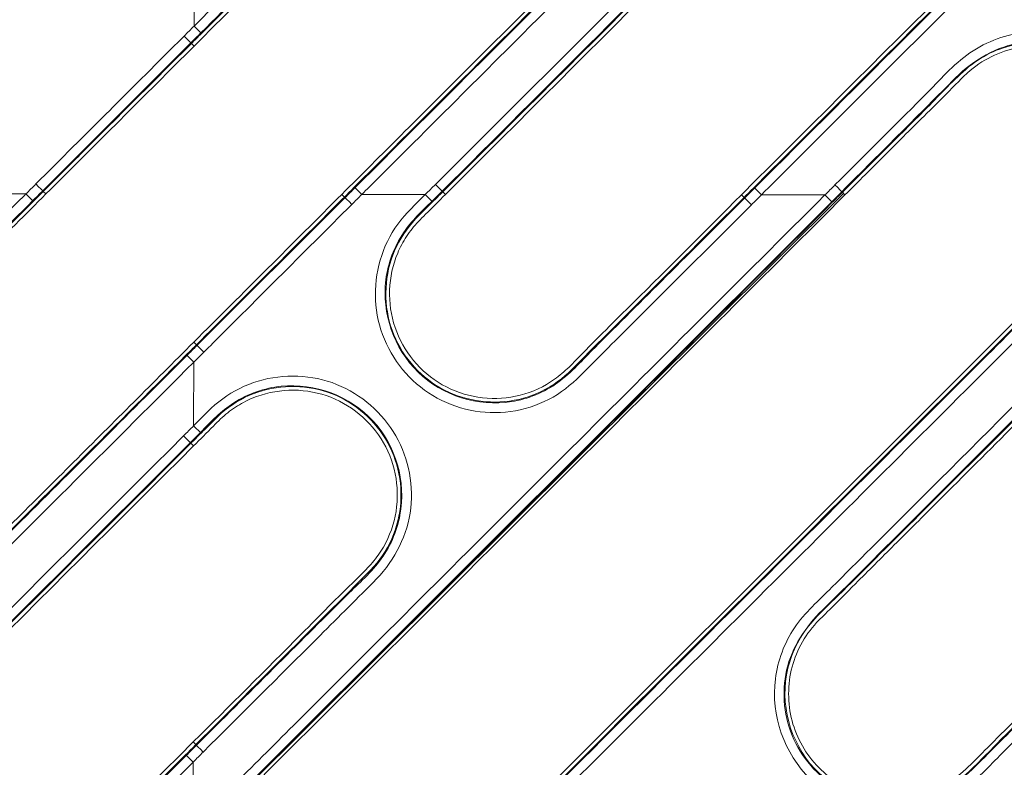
# Model space of a CAD drawing. Extents: x 4615668 to 9294084, y 16339 to 10688993.
# Tile 160 of 256: x 4720918.9 to 4720923.01, y 5342567.76 to 5342570.88. Entities that reach past the tile are written whole.
import ezdxf

# ---------------------------------------------------------------- set-up
doc = ezdxf.new("R2010")
doc.units = 0
doc.header["$MEASUREMENT"] = 0
doc.layers.add('WM_KLIM_urządzenia', color=3, linetype='Continuous', lineweight=13)
doc.layers.add('Wymiat 100', color=251, linetype='Continuous', lineweight=5)

# ---------------------------------------------------------------- blocks, each defined once
blk = doc.blocks.new('G$C189976BA')
at = {"layer": 'WM_KLIM_urządzenia', "linetype": 'Continuous'}
for p, q in [((41.6603, 42.3064), (41.0395, 41.687)), ((41.6739, 42.2928), (41.6628, 42.3039)), ((41.053, 41.6734), (41.0419, 41.6845)), ((42.7273, 41.6714), (42.7163, 41.6825)), ((44.3461, 41.6411), (44.3881, 41.683)), ((44.4017, 41.6694), (44.3906, 41.6805)), ((44.3954, 41.6757), (41.6588, 38.9552)), ((41.6859, 41.039), (42.3068, 41.6584)), ((44.3461, 41.6411), (41.6984, 38.9997)), ((42.2933, 41.6719), (42.3043, 41.6608)), ((43.9676, 41.6699), (43.9786, 41.6588)), ((41.6724, 41.0526), (41.6835, 41.0415)), ((41.6608, 40.6296), (41.7693, 40.7378)), ((41.6719, 40.6185), (41.6608, 40.6296)), ((41.6704, 39.3783), (41.6815, 39.3672))]:
    blk.add_line(p, q, dxfattribs=at)
for centre, major_axis, ratio, start_param, end_param in [((41.632, 42.3348), (-0.031, 0.031), 0.00026, 3.228847, 4.712685), ((41.0111, 41.7155), (-0.031, 0.031), 0.00026, 1.570501, 3.054338), ((42.6854, 41.7134), (-0.031, 0.031), 0.000441, 3.228847, 4.711983), ((44.3597, 41.7114), (0.031, -0.031), 0.001124, 0.087255, 1.569704), ((42.3352, 41.6299), (-0.031, 0.031), 0.00026, 4.712093, 6.195907), ((44.0095, 41.6279), (-0.031, 0.031), 0.000951, 4.711404, 6.195907), ((41.7143, 41.0105), (-0.031, 0.031), 0.00026, 0.087278, 1.571092), ((41.63, 40.6605), (0.031, -0.031), 0.000441, 4.712795, 6.195931), ((41.7123, 39.3362), (0.031, -0.031), 0.00095, 3.228871, 4.713374)]:
    blk.add_ellipse(centre, major_axis=major_axis, ratio=ratio, start_param=start_param, end_param=end_param, dxfattribs=at)
for points, knots in [([(37.678, 41.7018), (37.7266, 41.8097), (37.8174, 41.8866), (37.9833, 42.052), (38.232, 42.3001), (38.8123, 42.8791), (39.6414, 43.7062), (40.4705, 44.5333), (41.0509, 45.1122), (41.2996, 45.3604), (41.4654, 45.5258), (41.5402, 45.6171), (41.6536, 45.6679)], [0, 0, 0, 0, 0.0625, 0.0625, 0.125, 0.25, 0.5, 0.75, 0.875, 0.9375, 0.9375, 1, 1, 1, 1]), ([(37.7147, 41.6853), (37.7151, 41.686), (37.7154, 41.6867), (37.7467, 41.7552), (37.7988, 41.8111), (37.908, 41.92), (38.0717, 42.0834), (38.6723, 42.6825), (39.2182, 43.2271), (40.0917, 44.0985), (40.5284, 44.5342), (41.0743, 45.0788), (41.2381, 45.2422), (41.4019, 45.4055), (41.511, 45.5145), (41.5633, 45.5724), (41.6423, 45.6178), (41.6559, 45.625), (41.6697, 45.6319)], [0, 0, 0, 0, 0.000442, 0.000442, 0.041742, 0.041742, 0.083043, 0.165645, 0.49605, 0.49605, 0.826456, 0.826456, 0.909057, 0.950358, 0.950358, 0.991659, 0.991659, 1, 1, 1, 1]), ([(41.6715, 45.6279), (41.6183, 45.6041), (41.5686, 45.5669), (41.4861, 45.4847), (41.4449, 45.4436), (41.3213, 45.3202), (41.074, 45.0735), (40.4969, 44.4978), (39.6725, 43.6753), (38.8481, 42.8529), (38.271, 42.2772), (38.0237, 42.0305), (37.8588, 41.866), (37.7658, 41.79), (37.7179, 41.6838)], [0, 0, 0, 0, 0.03125, 0.03125, 0.0625, 0.0625, 0.125, 0.25, 0.5, 0.75, 0.875, 0.9375, 0.9375, 1, 1, 1, 1]), ([(37.7322, 41.6774), (37.7444, 41.7045), (37.759, 41.7296), (37.7928, 41.7765), (37.8125, 41.7977), (37.8742, 41.8593), (37.9154, 41.9003), (38.0389, 42.0235), (38.1212, 42.1057), (38.3682, 42.3521), (38.5329, 42.5163), (39.0269, 43.0091), (39.3562, 43.3377), (40.0148, 43.9947), (40.3441, 44.3233), (40.8381, 44.8161), (41.0028, 44.9803), (41.2498, 45.2267), (41.3321, 45.3089), (41.4556, 45.4321), (41.4968, 45.4731), (41.5585, 45.5347), (41.5798, 45.5542), (41.6264, 45.5874), (41.6513, 45.6017), (41.6779, 45.6136)], [0, 0, 0, 0, 0.015625, 0.015625, 0.03125, 0.03125, 0.0625, 0.0625, 0.125, 0.125, 0.25, 0.25, 0.5, 0.5, 0.75, 0.75, 0.875, 0.875, 0.9375, 0.9375, 0.96875, 0.96875, 0.984375, 0.984375, 1, 1, 1, 1]), ([(42.6854, 41.7134), (43.3109, 42.3375), (43.9364, 42.9615), (44.8747, 43.8975), (45.1874, 44.2095), (45.6566, 44.6775), (45.8911, 44.9115), (46.1257, 45.1455), (46.2821, 45.3015), (46.3564, 45.3857), (46.5691, 45.4756), (46.6896, 45.4814), (46.9105, 45.4159), (47.0072, 45.343), (47.135, 45.1517), (47.1636, 45.0337), (47.1395, 44.8051), (47.0853, 44.6979), (46.6789, 44.2852), (46.348, 43.9608), (45.6919, 43.3062), (45.3638, 42.9789), (44.8717, 42.488), (44.6257, 42.2426), (44.3386, 41.9562), (44.2156, 41.8335), (44.1336, 41.7517), (44.0907, 41.7088), (44.0516, 41.6698)], [0, 0, 0, 0, 0.25, 0.25, 0.375, 0.375, 0.4375, 0.46875, 0.46875, 0.5, 0.5, 0.53125, 0.53125, 0.5625, 0.5625, 0.59375, 0.59375, 0.625, 0.625, 0.75, 0.75, 0.875, 0.875, 0.9375, 0.96875, 0.984375, 0.984375, 1, 1, 1, 1]), ([(42.7138, 41.685), (43.15, 42.1202), (43.5862, 42.5553), (44.4298, 43.3969), (45.0409, 44.0065), (45.7538, 44.7178), (46.1103, 45.0734), (46.2631, 45.2258), (46.3649, 45.3274), (46.4228, 45.3723), (46.6284, 45.4518), (46.7897, 45.4348), (47.035, 45.2682), (47.1121, 45.1261), (47.1149, 44.905), (47.0983, 44.831), (47.0323, 44.7003), (46.9791, 44.6472), (46.8218, 44.4903), (46.2975, 43.9672), (45.7731, 43.444), (44.9101, 42.5831), (44.4666, 42.1407), (44.0231, 41.6983)], [0, 0, 0, 0, 0.174725, 0.174725, 0.337913, 0.419507, 0.460304, 0.480703, 0.480703, 0.501101, 0.501101, 0.541898, 0.541898, 0.582696, 0.582696, 0.603094, 0.603094, 0.623493, 0.623493, 0.66429, 0.827478, 0.827478, 1, 1, 1, 1]), ([(44.0207, 41.7008), (44.669, 42.3475), (45.3173, 42.9943), (46.2898, 43.9645), (46.614, 44.2879), (46.9787, 44.6517), (47.0194, 44.6928), (47.0768, 44.7901), (47.0962, 44.8449), (47.1224, 45.0126), (47.0968, 45.1313), (46.9693, 45.3196), (46.8704, 45.3886), (46.6479, 45.4395), (46.5272, 45.4215), (46.3821, 45.3381), (46.3428, 45.3004), (46.2657, 45.2234), (46.1499, 45.108), (45.8799, 44.8385), (45.3397, 44.2997), (44.8768, 43.8379), (43.9508, 42.9141), (43.3335, 42.2983), (42.7163, 41.6825)], [0, 0, 0, 0, 0.25, 0.25, 0.375, 0.375, 0.390625, 0.390625, 0.40625, 0.40625, 0.4375, 0.4375, 0.46875, 0.46875, 0.5, 0.5, 0.515625, 0.515625, 0.53125, 0.5625, 0.625, 0.75, 0.75, 1, 1, 1, 1]), ([(43.9676, 41.6699), (44.6035, 42.3039), (45.5575, 43.2547), (46.55, 44.2478), (46.9282, 44.6229), (47.0069, 44.7029), (47.0659, 44.7982), (47.1044, 44.9349), (47.0861, 45.1039), (47.0063, 45.2539), (46.8768, 45.3637), (46.7155, 45.4173), (46.5463, 45.4072), (46.4167, 45.3477), (46.3354, 45.2716), (46.218, 45.1527), (45.9607, 44.8978), (45.4093, 44.3464), (44.3046, 43.2453), (43.3582, 42.301), (42.7273, 41.6714)], [0, 0, 0, 0, 0.251356, 0.377034, 0.392743, 0.400576, 0.408351, 0.42387, 0.439344, 0.45481, 0.470275, 0.48574, 0.501212, 0.516686, 0.524491, 0.532286, 0.563467, 0.625829, 0.750553, 1, 1, 1, 1]), ([(38.9853, 41.7068), (39.342, 42.0626), (39.6987, 42.4185), (40.4121, 43.1301), (40.7688, 43.486), (41.2988, 44.0147), (41.4721, 44.1877), (41.6455, 44.3606)], [0, 0, 0, 0, 0.402265, 0.402265, 0.804529, 0.804529, 1, 1, 1, 1]), ([(41.6763, 44.3297), (41.6763, 44.3297), (41.6763, 44.3297), (41.503, 44.1568), (41.3297, 43.9839), (40.7996, 43.4551), (40.4429, 43.0993), (39.7295, 42.3876), (39.3728, 42.0317), (39.0161, 41.6759), (39.0161, 41.6759), (39.0161, 41.6759)], [0, 0, 0, 0, 0.000001, 0.000001, 0.195471, 0.195471, 0.597735, 0.597735, 0.999999, 0.999999, 1, 1, 1, 1]), ([(41.674, 42.3768), (42.0044, 42.7064), (42.3348, 43.036), (42.8304, 43.5304), (42.9968, 43.694), (43.2016, 43.9017), (43.2457, 43.9401), (43.3519, 43.9976), (43.4129, 44.0173), (43.5975, 44.0402), (43.7254, 44.0075), (43.9289, 43.8615), (43.999, 43.7497), (44.0486, 43.5067), (44.0249, 43.3756), (43.9278, 43.2177), (43.8826, 43.1736), (43.7941, 43.0853), (43.6612, 42.9528), (43.3513, 42.6436), (42.9971, 42.2902), (42.6872, 41.981), (42.5543, 41.8485), (42.4658, 41.7602), (42.4185, 41.713), (42.3772, 41.6718)], [0, 0, 0, 0, 0.25, 0.25, 0.375, 0.375, 0.40625, 0.40625, 0.4375, 0.4375, 0.5, 0.5, 0.5625, 0.5625, 0.625, 0.625, 0.65625, 0.65625, 0.6875, 0.75, 0.875, 0.9375, 0.96875, 0.96875, 1, 1, 1, 1]), ([(41.7024, 42.3483), (41.9338, 42.5792), (42.1653, 42.8101), (42.62, 43.2638), (42.8433, 43.4865), (43.1224, 43.765), (43.1754, 43.8237), (43.294, 43.9275), (43.3674, 43.9639), (43.601, 44.0107), (43.7706, 43.955), (43.9814, 43.7183), (44.0196, 43.5437), (43.9485, 43.3176), (43.9027, 43.2505), (43.792, 43.14), (43.515, 42.8637), (43.238, 42.5874), (42.7939, 42.1443), (42.5714, 41.9223), (42.3488, 41.7003)], [0, 0, 0, 0, 0.171587, 0.171587, 0.337122, 0.337122, 0.378506, 0.378506, 0.41989, 0.41989, 0.502657, 0.502657, 0.585425, 0.585425, 0.626809, 0.626809, 0.668193, 0.833728, 0.833728, 1, 1, 1, 1]), ([(42.3464, 41.7028), (42.6924, 42.048), (43.0385, 42.3933), (43.4712, 42.8249), (43.6009, 42.9544), (43.7307, 43.0838), (43.8173, 43.1702), (43.8637, 43.2112), (43.9727, 43.3562), (44.0037, 43.4841), (43.9642, 43.7225), (43.8957, 43.834), (43.6949, 43.9728), (43.567, 43.9997), (43.3892, 43.965), (43.3315, 43.9407), (43.2354, 43.8764), (43.1969, 43.8343), (42.9952, 43.6332), (42.5113, 43.1504), (42.0274, 42.6677), (41.7048, 42.3458)], [0, 0, 0, 0, 0.25, 0.25, 0.3125, 0.34375, 0.34375, 0.375, 0.375, 0.4375, 0.4375, 0.5, 0.5, 0.5625, 0.5625, 0.59375, 0.59375, 0.625, 0.625, 0.75, 1, 1, 1, 1]), ([(42.2933, 41.6719), (42.4591, 41.8376), (42.8032, 42.1812), (43.2323, 42.6068), (43.5803, 42.9591), (43.7799, 43.1461), (43.9035, 43.2854), (43.9594, 43.3928), (43.9866, 43.5442), (43.9437, 43.7237), (43.8322, 43.8707), (43.6714, 43.9611), (43.4879, 43.9793), (43.3412, 43.9323), (43.244, 43.8618), (43.1204, 43.7326), (42.9298, 43.5469), (42.5937, 43.2097), (42.1748, 42.7927), (41.8396, 42.4582), (41.6739, 42.2928)], [0, 0, 0, 0, 0.122197, 0.253523, 0.315085, 0.380284, 0.396226, 0.411739, 0.442917, 0.474118, 0.505283, 0.536428, 0.567587, 0.598776, 0.614326, 0.629749, 0.691842, 0.753166, 0.877919, 1, 1, 1, 1]), ([(41.632, 42.3348), (41.646, 42.3488), (41.66, 42.3628), (41.674, 42.3768), (41.674, 42.3768), (41.674, 42.3768)], [0, 0, 0, 0, 0.999937, 0.999937, 1, 1, 1, 1]), ([(44.3598, 41.7114), (44.4817, 41.8331), (44.6037, 41.9547), (44.7865, 42.1372), (44.8426, 42.2035), (44.9819, 42.3063), (45.0643, 42.3389), (45.3192, 42.3688), (45.4992, 42.2931), (45.7077, 42.0212), (45.7341, 41.8277), (45.6698, 41.6679)], [0, 0, 0, 0, 0.25, 0.25, 0.375, 0.375, 0.5, 0.5, 0.75, 0.75, 1, 1, 1, 1]), ([(41.0111, 41.7155), (41.1146, 41.8187), (41.218, 41.9219), (41.3733, 42.0768), (41.425, 42.1284), (41.5285, 42.2316), (41.5802, 42.2832), (41.632, 42.3348)], [0, 0, 0, 0, 0.5, 0.5, 0.75, 0.75, 1, 1, 1, 1]), ([(41.6628, 42.3039), (41.5593, 42.2007), (41.4559, 42.0974), (41.3006, 41.9426), (41.2489, 41.891), (41.1454, 41.7878), (41.0937, 41.7361), (41.0419, 41.6845)], [0, 0, 0, 0, 0.5, 0.5, 0.75, 0.75, 1, 1, 1, 1]), ([(44.3881, 41.683), (44.4714, 41.7661), (44.5547, 41.8492), (44.7138, 42.0079), (44.7894, 42.084), (44.941, 42.2354), (45.0385, 42.293), (45.2505, 42.3224), (45.3627, 42.2985), (45.5432, 42.1838), (45.613, 42.0927), (45.676, 41.8914), (45.6711, 41.7798), (45.6328, 41.6838)], [0, 0, 0, 0, 0.180841, 0.180841, 0.345574, 0.345574, 0.510306, 0.510306, 0.675039, 0.675039, 0.839772, 0.839772, 1, 1, 1, 1]), ([(45.6292, 41.6842), (45.6902, 41.8359), (45.6616, 42.018), (45.4568, 42.2671), (45.2826, 42.3306), (45.0448, 42.286), (44.969, 42.2492), (44.8471, 42.1418), (44.7926, 42.0816), (44.6203, 41.9097), (44.5054, 41.7951), (44.3906, 41.6805)], [0, 0, 0, 0, 0.25, 0.25, 0.5, 0.5, 0.625, 0.625, 0.75, 0.75, 1, 1, 1, 1]), ([(45.605, 41.668), (45.6152, 41.6928), (45.6355, 41.7421), (45.6479, 41.8219), (45.6456, 41.9546), (45.5732, 42.1363), (45.3731, 42.2853), (45.165, 42.3034), (45.0121, 42.2537), (44.9267, 42.1951), (44.843, 42.1082), (44.7273, 41.995), (44.5723, 41.8394), (44.4581, 41.7257), (44.4017, 41.6694)], [0, 0, 0, 0, 0.041904, 0.083165, 0.125215, 0.249118, 0.372807, 0.4967, 0.559223, 0.621779, 0.656354, 0.747852, 0.875234, 1, 1, 1, 1]), ([(40.9691, 41.6735), (40.9691, 41.6735), (40.9691, 41.6735), (40.9831, 41.6875), (40.9971, 41.7015), (41.0111, 41.7155)], [0, 0, 0, 0, 0.000062, 0.000062, 1, 1, 1, 1]), ([(42.643, 41.6715), (42.643, 41.6715), (42.643, 41.6715), (42.6571, 41.6855), (42.6713, 41.6994), (42.6854, 41.7134)], [0, 0, 0, 0, 0.000063, 0.000063, 1, 1, 1, 1]), ([(42.7138, 41.6849), (42.7063, 41.6775), (42.6988, 41.6701), (42.6846, 41.6561), (42.6778, 41.6495), (42.671, 41.643)], [0, 0, 0, 0, 0.527821, 0.527821, 1, 1, 1, 1]), ([(42.7163, 41.6825), (42.7163, 41.6825), (42.7163, 41.6825), (42.7021, 41.6684), (42.6878, 41.6544), (42.6735, 41.6404)], [0, 0, 0, 0, 0.000061, 0.000061, 1, 1, 1, 1]), ([(44.3178, 41.6695), (44.3178, 41.6695), (44.3178, 41.6695), (44.3318, 41.6835), (44.3458, 41.6975), (44.3598, 41.7114)], [0, 0, 0, 0, 0.000062, 0.000062, 1, 1, 1, 1]), ([(41.6723, 40.9686), (41.3419, 40.639), (41.0115, 40.3094), (40.5159, 39.815), (40.3495, 39.6514), (40.1447, 39.4437), (40.1006, 39.4053), (39.9944, 39.3478), (39.9335, 39.3281), (39.7488, 39.3052), (39.621, 39.3379), (39.4174, 39.4839), (39.3473, 39.5956), (39.2977, 39.8387), (39.3214, 39.9698), (39.4185, 40.1276), (39.4636, 40.1717), (39.5522, 40.2601), (39.685, 40.3926), (39.995, 40.7018), (40.3492, 41.0551), (40.6591, 41.3643), (40.7919, 41.4968), (40.8805, 41.5852), (40.9278, 41.6323), (40.9691, 41.6735)], [0, 0, 0, 0, 0.25, 0.25, 0.375, 0.375, 0.40625, 0.40625, 0.4375, 0.4375, 0.5, 0.5, 0.5625, 0.5625, 0.625, 0.625, 0.65625, 0.65625, 0.6875, 0.75, 0.875, 0.9375, 0.96875, 0.96875, 1, 1, 1, 1]), ([(41.6439, 40.9971), (41.4125, 40.7662), (41.181, 40.5353), (40.7263, 40.0816), (40.503, 39.8589), (40.2239, 39.5804), (40.1709, 39.5217), (40.0523, 39.4179), (39.9789, 39.3815), (39.7453, 39.3346), (39.5757, 39.3904), (39.3649, 39.6271), (39.3266, 39.8016), (39.3978, 40.0278), (39.4435, 40.0949), (39.5543, 40.2054), (39.8313, 40.4817), (40.1082, 40.758), (40.5523, 41.201), (40.7749, 41.4231), (40.9974, 41.6451)], [0, 0, 0, 0, 0.171587, 0.171587, 0.337122, 0.337122, 0.378506, 0.378506, 0.41989, 0.41989, 0.502657, 0.502657, 0.585425, 0.585425, 0.626809, 0.626809, 0.668193, 0.833728, 0.833728, 1, 1, 1, 1]), ([(40.9999, 41.6426), (40.6538, 41.2973), (40.2212, 40.8658), (39.7453, 40.391), (39.6155, 40.2615), (39.529, 40.1752), (39.4826, 40.1341), (39.3736, 39.9892), (39.3426, 39.8613), (39.3821, 39.6229), (39.4506, 39.5114), (39.6514, 39.3726), (39.7793, 39.3457), (39.9571, 39.3804), (40.0149, 39.4047), (40.1109, 39.469), (40.1494, 39.5111), (40.3511, 39.7122), (40.8349, 40.195), (41.3188, 40.6777), (41.6414, 40.9995)], [0, 0, 0, 0, 0.25, 0.3125, 0.34375, 0.34375, 0.375, 0.375, 0.4375, 0.4375, 0.5, 0.5, 0.5625, 0.5625, 0.59375, 0.59375, 0.625, 0.625, 0.75, 1, 1, 1, 1]), ([(41.053, 41.6734), (40.8828, 41.5034), (40.5387, 41.1597), (40.1077, 40.7323), (39.7641, 40.3843), (39.5646, 40.1973), (39.4428, 40.06), (39.3869, 39.9525), (39.3597, 39.8012), (39.4026, 39.6216), (39.5141, 39.4747), (39.6749, 39.3842), (39.8583, 39.3661), (40.0051, 39.4131), (40.1023, 39.4836), (40.2254, 39.6122), (40.416, 39.7979), (40.7501, 40.1331), (41.1695, 40.5507), (41.5046, 40.8851), (41.6724, 41.0526)], [0, 0, 0, 0, 0.125447, 0.253523, 0.316495, 0.380284, 0.396226, 0.411739, 0.442917, 0.474118, 0.505283, 0.536428, 0.567587, 0.598776, 0.614326, 0.629749, 0.69144, 0.753166, 0.876429, 1, 1, 1, 1]), ([(41.6684, 37.7408), (41.6941, 37.7546), (41.7325, 37.7752), (41.7773, 37.8123), (41.8385, 37.874), (41.9722, 38.0068), (42.2594, 38.2937), (42.8344, 38.867), (43.6554, 39.6863), (44.4767, 40.5054), (45.0514, 41.0789), (45.3389, 41.3655), (45.4722, 41.4988), (45.5339, 41.56), (45.5708, 41.6045), (45.5913, 41.6426), (45.605, 41.668)], [0, 0, 0, 0, 0.015661, 0.023424, 0.031228, 0.062485, 0.124999, 0.250028, 0.500084, 0.750141, 0.875169, 0.937684, 0.968941, 0.976755, 0.984518, 1, 1, 1, 1]), ([(44.4017, 41.6694), (44.0712, 41.3398), (43.7408, 41.0101), (42.8302, 40.1017), (42.25, 39.5229), (41.6699, 38.9442)], [0, 0, 0, 0, 0.362893, 0.362893, 1, 1, 1, 1]), ([(41.67, 39.028), (41.67, 39.0281), (41.67, 39.0281), (41.8425, 39.2002), (42.0151, 39.3723), (42.5427, 39.8987), (42.8977, 40.2528), (43.6077, 40.9612), (43.9627, 41.3153), (44.3178, 41.6695), (44.3178, 41.6695), (44.3178, 41.6695)], [0, 0, 0, 0, 0.000001, 0.000001, 0.195513, 0.195513, 0.597756, 0.597756, 0.999999, 0.999999, 1, 1, 1, 1]), ([(41.6751, 37.7266), (41.7277, 37.7512), (41.776, 37.7892), (41.8583, 37.8712), (41.8994, 37.9122), (42.0227, 38.0353), (42.2694, 38.2814), (42.845, 38.8556), (43.6674, 39.676), (44.4897, 40.4963), (45.0653, 41.0706), (45.312, 41.3167), (45.4765, 41.4808), (45.5698, 41.5562), (45.6192, 41.6613)], [0, 0, 0, 0, 0.03125, 0.03125, 0.0625, 0.0625, 0.125, 0.25, 0.5, 0.75, 0.875, 0.9375, 0.9375, 1, 1, 1, 1]), ([(45.6227, 41.6597), (45.6192, 41.6529), (45.6157, 41.6461), (45.5772, 41.5737), (45.5212, 41.5204), (45.4123, 41.4118), (45.2491, 41.2489), (44.6505, 40.6518), (44.1063, 40.1089), (43.2356, 39.2403), (42.8002, 38.806), (42.256, 38.2631), (42.0928, 38.1002), (41.9295, 37.9374), (41.8207, 37.8288), (41.7679, 37.7721), (41.6931, 37.7315), (41.685, 37.7272), (41.6767, 37.723)], [0, 0, 0, 0, 0.004225, 0.004225, 0.045507, 0.045507, 0.086788, 0.169352, 0.499606, 0.499606, 0.829859, 0.829859, 0.912423, 0.953705, 0.953705, 0.994986, 0.994986, 1, 1, 1, 1]), ([(41.6835, 41.0415), (41.7869, 41.1447), (41.8904, 41.2479), (42.0456, 41.4028), (42.0974, 41.4544), (42.2008, 41.5576), (42.2526, 41.6092), (42.3043, 41.6608)], [0, 0, 0, 0, 0.5, 0.5, 0.75, 0.75, 1, 1, 1, 1]), ([(45.6588, 41.6427), (45.6086, 41.5358), (45.5174, 41.4598), (45.352, 41.2948), (45.104, 41.0473), (44.5252, 40.47), (43.6984, 39.6451), (43.0369, 38.9853), (42.5409, 38.4904), (42.2928, 38.2429), (42.0448, 37.9955), (41.8794, 37.8305), (41.8053, 37.7391), (41.6935, 37.6869)], [0, 0, 0, 0, 0.0625, 0.0625, 0.125, 0.25, 0.5, 0.75, 0.75, 0.875, 0.9375, 0.9375, 1, 1, 1, 1]), ([(44.3486, 41.6386), (43.9935, 41.2844), (43.6385, 40.9303), (42.9285, 40.2219), (42.5735, 39.8678), (42.0459, 39.3415), (41.8734, 39.1693), (41.7008, 38.9972)], [0, 0, 0, 0, 0.402244, 0.402244, 0.804487, 0.804487, 1, 1, 1, 1]), ([(42.3772, 41.6718), (42.3772, 41.6718), (42.3772, 41.6718), (42.3632, 41.6579), (42.3492, 41.6439), (42.3352, 41.6299)], [0, 0, 0, 0, 0.000061, 0.000061, 1, 1, 1, 1]), ([(44.0095, 41.6279), (43.8534, 41.4721), (43.6972, 41.3164), (43.463, 41.0827), (43.3846, 41.0052), (43.2682, 40.8876), (43.2271, 40.851), (43.1294, 40.7953), (43.0759, 40.7757), (42.9092, 40.7458), (42.7923, 40.7645), (42.594, 40.8725), (42.515, 40.9607), (42.428, 41.1694), (42.4221, 41.2875), (42.4696, 41.4504), (42.4945, 41.5012), (42.5608, 41.5928), (42.6036, 41.6329), (42.643, 41.6715)], [0, 0, 0, 0, 0.25, 0.25, 0.375, 0.375, 0.4375, 0.4375, 0.5, 0.5, 0.625, 0.625, 0.75, 0.75, 0.875, 0.875, 0.9375, 0.9375, 1, 1, 1, 1]), ([(43.9811, 41.6564), (43.8717, 41.5472), (43.7623, 41.4381), (43.5528, 41.2291), (43.4528, 41.1293), (43.3027, 40.9796), (43.2564, 40.9257), (43.1411, 40.8425), (43.0735, 40.8147), (42.8638, 40.7818), (42.7153, 40.8276), (42.5105, 41.0272), (42.4598, 41.1737), (42.4866, 41.3844), (42.5121, 41.4526), (42.5853, 41.561), (42.6283, 41.6018), (42.671, 41.643)], [0, 0, 0, 0, 0.181784, 0.181784, 0.348012, 0.348012, 0.431126, 0.431126, 0.514241, 0.514241, 0.680469, 0.680469, 0.846697, 0.846697, 0.929812, 0.929812, 1, 1, 1, 1]), ([(42.6735, 41.6404), (42.6352, 41.6027), (42.5954, 41.5659), (42.5322, 41.479), (42.5087, 41.4305), (42.4655, 41.2756), (42.474, 41.1625), (42.564, 40.9687), (42.6442, 40.8877), (42.8379, 40.799), (42.9518, 40.7896), (43.1054, 40.8327), (43.1549, 40.8566), (43.2399, 40.9182), (43.2752, 40.9571), (43.3862, 41.0679), (43.6084, 41.2895), (43.8305, 41.5111), (43.9786, 41.6588)], [0, 0, 0, 0, 0.0625, 0.0625, 0.125, 0.125, 0.25, 0.25, 0.375, 0.375, 0.5, 0.5, 0.5625, 0.5625, 0.625, 0.625, 0.75, 1, 1, 1, 1]), ([(42.7273, 41.6714), (42.6997, 41.6436), (42.6621, 41.6057), (42.6046, 41.5499), (42.5623, 41.4971), (42.5126, 41.4033), (42.4836, 41.2715), (42.5069, 41.1115), (42.5858, 40.9705), (42.7093, 40.8663), (42.8619, 40.8129), (43.0232, 40.817), (43.1486, 40.8677), (43.2319, 40.9338), (43.3428, 41.0493), (43.5907, 41.2919), (43.8168, 41.5187), (43.9676, 41.6699)], [0, 0, 0, 0, 0.046143, 0.063006, 0.094257, 0.125397, 0.187518, 0.249628, 0.311711, 0.373808, 0.435878, 0.49796, 0.560028, 0.591278, 0.622718, 0.748479, 1, 1, 1, 1]), ([(44.0516, 41.6698), (44.0516, 41.6698), (44.0516, 41.6698), (44.0376, 41.6559), (44.0236, 41.6419), (44.0095, 41.6279)], [0, 0, 0, 0, 0.000062, 0.000062, 1, 1, 1, 1]), ([(47.3583, 41.6239), (46.9206, 41.1873), (46.483, 40.7507), (45.8265, 40.0958), (45.4983, 39.7684), (45.1701, 39.441), (45.006, 39.2772), (44.9542, 39.2181), (44.8295, 39.1285), (44.7561, 39.0991), (44.5291, 39.0642), (44.3662, 39.1157), (44.1469, 39.3295), (44.0905, 39.4895), (44.1198, 39.7192), (44.1476, 39.793), (44.2328, 39.92), (44.2922, 39.9717), (44.4567, 40.1358), (44.5664, 40.2452), (45.1148, 40.7923), (45.5545, 41.2309), (45.9921, 41.6675)], [0, 0, 0, 0, 0.25, 0.25, 0.375, 0.4375, 0.4375, 0.46875, 0.46875, 0.5, 0.5, 0.5625, 0.5625, 0.625, 0.625, 0.65625, 0.65625, 0.6875, 0.6875, 0.75, 0.75, 1, 1, 1, 1]), ([(46.0229, 41.6366), (45.5924, 41.2071), (45.1619, 40.7777), (44.6238, 40.2408), (44.5161, 40.1335), (44.3547, 39.9724), (44.2964, 39.922), (44.2021, 39.8046), (44.1699, 39.7338), (44.1303, 39.5113), (44.1837, 39.3505), (44.4034, 39.1449), (44.5678, 39.1025), (44.7868, 39.1568), (44.8548, 39.1941), (44.9671, 39.2963), (45.0188, 39.3519), (45.1798, 39.5125), (45.5019, 39.8339), (46.2536, 40.5837), (46.8978, 41.2264), (47.3273, 41.6548)], [0, 0, 0, 0, 0.25, 0.25, 0.3125, 0.3125, 0.34375, 0.34375, 0.375, 0.375, 0.4375, 0.4375, 0.5, 0.5, 0.53125, 0.53125, 0.5625, 0.5625, 0.625, 0.75, 1, 1, 1, 1]), ([(47.3298, 41.6524), (47.0233, 41.3466), (46.7168, 41.0409), (46.1292, 40.4547), (45.7075, 40.034), (45.2156, 39.5432), (45.0047, 39.3329), (44.8642, 39.1927), (44.7728, 39.1426), (44.578, 39.1122), (44.4744, 39.1294), (44.3005, 39.2228), (44.2288, 39.2993), (44.1463, 39.4787), (44.1356, 39.5829), (44.1787, 39.776), (44.2364, 39.8605), (44.5903, 40.2106), (44.8713, 40.4928), (45.4423, 41.0624), (45.7314, 41.3507), (46.0204, 41.6391)], [0, 0, 0, 0, 0.178275, 0.178275, 0.341796, 0.423557, 0.464437, 0.464437, 0.505317, 0.505317, 0.546198, 0.546198, 0.587078, 0.587078, 0.627958, 0.627958, 0.668839, 0.668839, 0.83236, 0.83236, 1, 1, 1, 1]), ([(46.076, 41.6674), (45.8565, 41.4484), (45.4218, 41.0147), (44.9324, 40.5268), (44.6087, 40.2035), (44.4598, 40.0558), (44.3522, 39.9465), (44.2693, 39.867), (44.2117, 39.788), (44.1588, 39.6447), (44.1641, 39.4473), (44.2882, 39.2467), (44.4951, 39.1335), (44.6917, 39.1382), (44.8318, 39.1986), (44.9194, 39.2719), (44.9979, 39.354), (45.105, 39.4596), (45.2379, 39.5928), (45.4507, 39.8048), (45.7172, 40.0707), (46.1412, 40.4938), (46.6746, 41.0258), (47.1008, 41.4511), (47.3162, 41.6659)], [0, 0, 0, 0, 0.127819, 0.253156, 0.284871, 0.316444, 0.339626, 0.348088, 0.36377, 0.379429, 0.410423, 0.441426, 0.47239, 0.503414, 0.518723, 0.534573, 0.550071, 0.565602, 0.596561, 0.627658, 0.689425, 0.751772, 0.874594, 1, 1, 1, 1]), ([(42.3352, 41.6299), (42.2317, 41.5267), (42.1282, 41.4235), (41.973, 41.2686), (41.9213, 41.217), (41.8178, 41.1138), (41.7661, 41.0621), (41.7143, 41.0105)], [0, 0, 0, 0, 0.5, 0.5, 0.75, 0.75, 1, 1, 1, 1]), ([(41.7143, 41.0105), (41.7003, 40.9966), (41.6863, 40.9826), (41.6723, 40.9686), (41.6723, 40.9686), (41.6723, 40.9686)], [0, 0, 0, 0, 0.999938, 0.999938, 1, 1, 1, 1]), ([(41.672, 40.7028), (41.7108, 40.7421), (41.7491, 40.783), (41.8385, 40.8483), (41.8896, 40.8739), (42.0494, 40.9217), (42.1683, 40.9172), (42.3745, 40.8347), (42.4645, 40.7566), (42.5747, 40.5638), (42.5959, 40.4465), (42.5622, 40.2269), (42.5036, 40.1249), (42.3451, 39.9674), (42.266, 39.8885), (42.0287, 39.6518), (41.8705, 39.494), (41.7123, 39.3362)], [0, 0, 0, 0, 0.0625, 0.0625, 0.125, 0.125, 0.25, 0.25, 0.375, 0.375, 0.5, 0.5, 0.625, 0.625, 0.75, 0.75, 1, 1, 1, 1]), ([(41.6704, 39.3783), (41.8222, 39.5289), (42.0499, 39.7548), (42.2934, 40.0025), (42.4094, 40.1133), (42.4755, 40.197), (42.526, 40.3226), (42.5297, 40.4839), (42.4761, 40.6362), (42.3719, 40.7594), (42.2308, 40.838), (42.0711, 40.8612), (41.9395, 40.8322), (41.8457, 40.7826), (41.7931, 40.7404), (41.7375, 40.6833), (41.6996, 40.6459), (41.6719, 40.6185)], [0, 0, 0, 0, 0.251902, 0.377853, 0.409339, 0.440723, 0.502865, 0.564896, 0.626908, 0.688932, 0.750951, 0.812985, 0.875015, 0.906117, 0.937333, 0.954026, 1, 1, 1, 1]), ([(41.6815, 39.3672), (41.8317, 39.517), (42.057, 39.7418), (42.2823, 39.9666), (42.395, 40.079), (42.4342, 40.1156), (42.4936, 40.2036), (42.5153, 40.2527), (42.5534, 40.407), (42.5412, 40.5188), (42.4484, 40.7086), (42.3665, 40.7863), (42.1738, 40.8719), (42.0609, 40.8785), (41.909, 40.8346), (41.8604, 40.8104), (41.7759, 40.7483), (41.74, 40.7096), (41.703, 40.6722)], [0, 0, 0, 0, 0.25, 0.375, 0.375, 0.4375, 0.4375, 0.5, 0.5, 0.625, 0.625, 0.75, 0.75, 0.875, 0.875, 0.9375, 0.9375, 1, 1, 1, 1]), ([(41.7005, 40.6747), (41.744, 40.7193), (41.7871, 40.7646), (41.9001, 40.8373), (41.9688, 40.8609), (42.1799, 40.8828), (42.327, 40.8274), (42.5202, 40.619), (42.5632, 40.4689), (42.5236, 40.2579), (42.4936, 40.1912), (42.4078, 40.0793), (42.3543, 40.0335), (42.2055, 39.8849), (42.1062, 39.7859), (41.8993, 39.5795), (41.7916, 39.4721), (41.6839, 39.3647)], [0, 0, 0, 0, 0.072917, 0.072917, 0.155916, 0.155916, 0.321914, 0.321914, 0.487913, 0.487913, 0.570912, 0.570912, 0.653911, 0.653911, 0.819909, 0.819909, 1, 1, 1, 1]), ([(41.63, 40.6605), (41.644, 40.6745), (41.658, 40.6887), (41.672, 40.7028), (41.672, 40.7028), (41.672, 40.7028)], [0, 0, 0, 0, 0.99994, 0.99994, 1, 1, 1, 1]), ([(43.0444, 37.0545), (43.8297, 37.838), (44.615, 38.6214), (45.5966, 39.6006), (45.8911, 39.8944), (46.2347, 40.2372), (46.3819, 40.384), (46.4801, 40.482), (46.5259, 40.5343), (46.6929, 40.6607), (46.8468, 40.6943), (47.1275, 40.6344), (47.2503, 40.539), (47.3866, 40.2898), (47.3956, 40.1336), (47.2945, 39.8665), (47.1776, 39.7714), (46.2617, 38.8576), (45.4475, 38.0454), (44.4298, 37.0301), (44.1245, 36.7255), (43.7682, 36.3701), (43.6156, 36.2178), (43.5138, 36.1163), (43.4641, 36.0642), (43.272, 35.9567), (43.1096, 35.9445), (42.8373, 36.0518), (42.7258, 36.1691), (42.636, 36.4509), (42.6581, 36.6105), (42.7779, 36.795), (42.8346, 36.8452), (42.9395, 36.9499), (42.9954, 37.0056), (43.0444, 37.0545)], [0, 0, 0, 0, 0.25, 0.25, 0.3125, 0.34375, 0.359375, 0.359375, 0.375, 0.375, 0.40625, 0.40625, 0.4375, 0.4375, 0.46875, 0.46875, 0.5, 0.5, 0.75, 0.75, 0.8125, 0.84375, 0.859375, 0.859375, 0.875, 0.875, 0.90625, 0.90625, 0.9375, 0.9375, 0.96875, 0.96875, 0.984375, 0.984375, 1, 1, 1, 1]), ([(41.6703, 39.2943), (41.0278, 38.6533), (40.3852, 38.0123), (39.4215, 37.0508), (39.1002, 36.7303), (38.7388, 36.3698), (38.6995, 36.3288), (38.6085, 36.2604), (38.5566, 36.2353), (38.3927, 36.1878), (38.2729, 36.1939), (38.0633, 36.283), (37.9747, 36.3635), (37.8685, 36.5653), (37.8513, 36.6835), (37.8851, 36.8516), (37.9058, 36.9048), (37.9647, 37.0028), (38.004, 37.0438), (38.1241, 37.1624), (38.2035, 37.2422), (38.4425, 37.4807), (38.9206, 37.9577), (39.3988, 38.4346), (40.355, 39.3886), (40.9925, 40.0245), (41.63, 40.6605)], [0, 0, 0, 0, 0.25, 0.25, 0.375, 0.375, 0.390625, 0.390625, 0.40625, 0.40625, 0.4375, 0.4375, 0.46875, 0.46875, 0.5, 0.5, 0.515625, 0.515625, 0.53125, 0.53125, 0.5625, 0.5625, 0.625, 0.75, 0.75, 1, 1, 1, 1]), ([(41.7004, 40.6747), (41.6929, 40.667), (41.6854, 40.6593), (41.6713, 40.6451), (41.6649, 40.6386), (41.6584, 40.632)], [0, 0, 0, 0, 0.539231, 0.539231, 1, 1, 1, 1]), ([(41.703, 40.6722), (41.689, 40.6579), (41.675, 40.6437), (41.6608, 40.6296), (41.6608, 40.6296), (41.6608, 40.6296)], [0, 0, 0, 0, 0.999939, 0.999939, 1, 1, 1, 1]), ([(43.0727, 37.0261), (43.8577, 37.8093), (44.6428, 38.5925), (45.6241, 39.5714), (45.9185, 39.8651), (46.2619, 40.2077), (46.4091, 40.3546), (46.5072, 40.4525), (46.5531, 40.5054), (46.7193, 40.6286), (46.8698, 40.6562), (47.139, 40.5814), (47.2518, 40.4787), (47.357, 40.2222), (47.3451, 40.0681), (47.2417, 39.8887), (47.1894, 39.8401), (47.0902, 39.7411), (46.2471, 38.9), (45.404, 38.0588), (44.412, 37.0693), (44.1144, 36.7724), (43.7673, 36.4261), (43.6185, 36.2776), (43.5193, 36.1787), (43.4734, 36.1253), (43.2982, 36.0046), (43.1431, 35.9832), (42.8765, 36.0724), (42.7649, 36.1842), (42.6765, 36.4511), (42.6982, 36.6063), (42.8195, 36.7811), (42.8733, 36.8272), (42.973, 36.9267), (43.0236, 36.9772), (43.0727, 37.0261)], [0, 0, 0, 0, 0.25, 0.25, 0.3125, 0.34375, 0.359375, 0.359375, 0.375, 0.375, 0.40625, 0.40625, 0.4375, 0.4375, 0.46875, 0.46875, 0.484375, 0.484375, 0.5, 0.75, 0.75, 0.8125, 0.84375, 0.859375, 0.859375, 0.875, 0.875, 0.90625, 0.90625, 0.9375, 0.9375, 0.96875, 0.96875, 0.984375, 0.984375, 1, 1, 1, 1]), ([(41.6608, 40.6296), (41.0314, 40.0017), (40.402, 39.3738), (39.4578, 38.4319), (38.9858, 37.961), (38.435, 37.4115), (38.199, 37.1761), (38.081, 37.0583), (38.0392, 37.0214), (37.9701, 36.9337), (37.9437, 36.8828), (37.8947, 36.7216), (37.9037, 36.6029), (38.0012, 36.3983), (38.0888, 36.3176), (38.2969, 36.2336), (38.4172, 36.2331), (38.6268, 36.3111), (38.7053, 36.3982), (39.1018, 36.7937), (39.419, 37.1102), (40.3706, 38.0595), (41.005, 38.6924), (41.6394, 39.3252)], [0, 0, 0, 0, 0.25, 0.25, 0.375, 0.4375, 0.46875, 0.46875, 0.484375, 0.484375, 0.5, 0.5, 0.53125, 0.53125, 0.5625, 0.5625, 0.59375, 0.59375, 0.625, 0.625, 0.75, 0.75, 1, 1, 1, 1]), ([(41.6419, 39.3227), (41.2274, 38.9093), (40.813, 38.4958), (39.9944, 37.6792), (39.5903, 37.2761), (39.0852, 36.7721), (38.9336, 36.621), (38.7821, 36.4698), (38.6811, 36.369), (38.6304, 36.3188), (38.4305, 36.2211), (38.2666, 36.2256), (38.0093, 36.3708), (37.92, 36.5089), (37.8997, 36.729), (37.9108, 36.8041), (37.9676, 36.9411), (38.0155, 36.9986), (38.174, 37.1552), (38.2787, 37.2605), (38.5941, 37.5752), (39.2249, 38.2044), (39.8557, 38.8337), (40.7369, 39.7129), (41.1976, 40.1725), (41.6583, 40.6321)], [0, 0, 0, 0, 0.167558, 0.167558, 0.330925, 0.330925, 0.371767, 0.392188, 0.392188, 0.412609, 0.412609, 0.453451, 0.453451, 0.494293, 0.494293, 0.514714, 0.514714, 0.535134, 0.535134, 0.575976, 0.575976, 0.65766, 0.821027, 0.821027, 1, 1, 1, 1]), ([(41.6719, 40.6185), (41.0377, 39.9863), (40.0865, 39.038), (38.9784, 37.9299), (38.4218, 37.3784), (38.1668, 37.119), (38.0456, 37.0031), (37.9748, 36.9172), (37.9217, 36.7857), (37.9201, 36.6166), (37.9813, 36.4585), (38.0969, 36.3345), (38.2502, 36.262), (38.4192, 36.2516), (38.5536, 36.2958), (38.6454, 36.3589), (38.7232, 36.439), (39.1005, 36.8118), (40.0872, 37.8012), (41.0371, 38.7474), (41.6704, 39.3783)], [0, 0, 0, 0, 0.250616, 0.375924, 0.438578, 0.469905, 0.477736, 0.485492, 0.500916, 0.516345, 0.531776, 0.547225, 0.562661, 0.578096, 0.593521, 0.601257, 0.609075, 0.624712, 0.749808, 1, 1, 1, 1]), ([(43.0753, 37.0237), (43.0238, 36.9724), (42.9723, 36.921), (42.8693, 36.8183), (42.813, 36.7695), (42.696, 36.5881), (42.6792, 36.4282), (42.7872, 36.159), (42.907, 36.054), (43.1898, 35.9869), (43.347, 36.026), (43.5053, 36.1655), (43.5532, 36.2175), (43.653, 36.317), (43.8026, 36.4663), (44.1517, 36.8146), (44.451, 37.1132), (45.4486, 38.1083), (46.2466, 38.9045), (47.0946, 39.7504), (47.1449, 39.7998), (47.2437, 39.9002), (47.284, 39.9586), (47.3543, 40.1571), (47.3369, 40.3107), (47.1829, 40.5427), (47.0494, 40.6226), (46.8407, 40.6348), (46.7697, 40.6231), (46.6406, 40.5702), (46.5859, 40.526), (46.1531, 40.0943), (45.7684, 39.7104), (44.9989, 38.9428), (44.6142, 38.559), (44.0371, 37.9833), (43.7485, 37.6954), (43.4119, 37.3596), (43.2676, 37.2156), (43.1714, 37.1197), (43.1267, 37.0751), (43.0753, 37.0237)], [0, 0, 0, 0, 0.015625, 0.015625, 0.03125, 0.03125, 0.0625, 0.0625, 0.09375, 0.09375, 0.125, 0.125, 0.140625, 0.140625, 0.15625, 0.1875, 0.25, 0.25, 0.5, 0.5, 0.515625, 0.515625, 0.53125, 0.53125, 0.5625, 0.5625, 0.59375, 0.59375, 0.609375, 0.609375, 0.625, 0.625, 0.75, 0.75, 0.875, 0.875, 0.9375, 0.96875, 0.984375, 0.984375, 1, 1, 1, 1]), ([(47.1323, 39.8101), (47.1806, 39.8583), (47.2306, 39.905), (47.2972, 40.0263), (47.3155, 40.0945), (47.3232, 40.3003), (47.2583, 40.4379), (47.0412, 40.6088), (46.8927, 40.6363), (46.6931, 40.5802), (46.632, 40.5457), (46.5307, 40.4513), (46.4829, 40.4011), (46.0418, 39.9611), (45.6497, 39.5699), (44.4735, 38.3965), (43.6893, 37.6142), (42.8561, 36.783), (42.8049, 36.735), (42.739, 36.6149), (42.7205, 36.5466), (42.7122, 36.3398), (42.7761, 36.2032), (42.9925, 36.032), (43.1418, 36.0038), (43.3399, 36.0587), (43.4013, 36.0928), (43.5032, 36.1869), (43.5508, 36.2372), (43.9924, 36.6777), (44.3848, 37.0693), (45.1698, 37.8524), (45.5623, 38.2439), (46.151, 38.8312), (46.3473, 39.027), (46.7398, 39.4186), (46.9391, 39.6174), (47.1323, 39.8101)], [0, 0, 0, 0, 0.015625, 0.015625, 0.03125, 0.03125, 0.0625, 0.0625, 0.09375, 0.09375, 0.109375, 0.109375, 0.125, 0.125, 0.25, 0.25, 0.5, 0.5, 0.515625, 0.515625, 0.53125, 0.53125, 0.5625, 0.5625, 0.59375, 0.59375, 0.609375, 0.609375, 0.625, 0.625, 0.75, 0.75, 0.875, 0.875, 0.9375, 0.9375, 1, 1, 1, 1]), ([(41.7123, 39.3362), (41.6983, 39.3222), (41.6843, 39.3082), (41.6703, 39.2943), (41.6703, 39.2943), (41.6703, 39.2943)], [0, 0, 0, 0, 0.999937, 0.999937, 1, 1, 1, 1])]:
    blk.add_open_spline(points, degree=3, knots=knots, dxfattribs=at)
for points in [[(41.6764, 44.4136), (40.7617, 43.5011), (39.847, 42.5885), (38.9322, 41.676)], [(41.674, 42.3768), (41.6741, 42.4696), (41.6742, 42.5624), (41.6743, 42.6552)], [(41.6606, 42.3066), (41.6745, 42.3205), (41.6884, 42.3344), (41.7024, 42.3483)], [(41.7048, 42.3458), (41.6908, 42.3319), (41.6768, 42.3179), (41.6628, 42.3039)], [(41.674, 42.3768), (41.6893, 42.3614), (41.7035, 42.3472), (41.7048, 42.3458)], [(41.6739, 42.2928), (41.4669, 42.0863), (41.26, 41.8799), (41.053, 41.6734)], [(41.0395, 41.687), (41.0255, 41.673), (41.0115, 41.6591), (40.9974, 41.6451)], [(41.0419, 41.6845), (41.0279, 41.6706), (41.0139, 41.6566), (40.9999, 41.6426)], [(42.3043, 41.6608), (42.3183, 41.6748), (42.3323, 41.6888), (42.3464, 41.7028)], [(42.3068, 41.6584), (42.3208, 41.6723), (42.3348, 41.6863), (42.3488, 41.7003)], [(42.3772, 41.6718), (42.3619, 41.6872), (42.3477, 41.7014), (42.3464, 41.7028)], [(43.9786, 41.6588), (43.9926, 41.6728), (44.0067, 41.6868), (44.0207, 41.7008)], [(44.0232, 41.6983), (44.0091, 41.6843), (43.9951, 41.6703), (43.9811, 41.6564)], [(44.0516, 41.6698), (44.0362, 41.6852), (44.022, 41.6994), (44.0207, 41.7008)], [(44.3906, 41.6805), (44.3766, 41.6665), (44.3626, 41.6526), (44.3486, 41.6386)], [(40.6906, 41.6739), (40.7834, 41.6738), (40.8762, 41.6736), (40.9691, 41.6735)], [(40.9999, 41.6426), (40.9986, 41.6439), (40.9844, 41.6582), (40.9691, 41.6735)], [(41.6724, 41.0526), (41.8793, 41.259), (42.0863, 41.4655), (42.2933, 41.6719)], [(42.3772, 41.6718), (42.4658, 41.6717), (42.5544, 41.6716), (42.643, 41.6715)], [(42.6735, 41.6404), (42.6722, 41.6417), (42.6581, 41.6561), (42.643, 41.6715)], [(44.0516, 41.6698), (44.1403, 41.6697), (44.229, 41.6696), (44.3178, 41.6695)], [(44.3486, 41.6386), (44.3472, 41.6399), (44.3331, 41.6542), (44.3178, 41.6695)], [(41.6414, 40.9995), (41.6555, 41.0135), (41.6695, 41.0275), (41.6835, 41.0415)], [(41.6439, 40.9971), (41.6579, 41.011), (41.6718, 41.0249), (41.6857, 41.0388)], [(41.6414, 40.9995), (41.6428, 40.9982), (41.657, 40.984), (41.6723, 40.9686)], [(41.672, 40.7028), (41.6721, 40.7914), (41.6722, 40.88), (41.6723, 40.9686)], [(41.672, 40.7028), (41.6874, 40.6876), (41.7017, 40.6735), (41.703, 40.6722)], [(41.6394, 39.3252), (41.6534, 39.3392), (41.6675, 39.3532), (41.6815, 39.3672)], [(41.6394, 39.3252), (41.6408, 39.3239), (41.655, 39.3096), (41.6703, 39.2943)], [(41.6839, 39.3647), (41.6699, 39.3507), (41.6559, 39.3367), (41.6419, 39.3227)], [(41.67, 39.0281), (41.6701, 39.1168), (41.6702, 39.2055), (41.6703, 39.2943)]]:
    blk.add_open_spline(points, degree=3, dxfattribs=at)
blk = doc.blocks.new('G$CD8D7E6ED')
at = {"layer": 'WM_KLIM_urządzenia', "color": 7, "ltscale": 3, "xscale": 0.9960361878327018, "yscale": 0.9960361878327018, "zscale": 0.9960361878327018}
blk.add_blockref('G$C189976BA', (0, 305.7372), dxfattribs=at)

msp = doc.modelspace()

# ---------------------------------------------------------------- block references
at = {"layer": 'Wymiat 100', "color": 5, "lineweight": 0, "ltscale": 40}
msp.add_blockref('G$CD8D7E6ED', (4720878.1216, 5342222.9055), dxfattribs=at)

doc.saveas('drawing.dxf')
